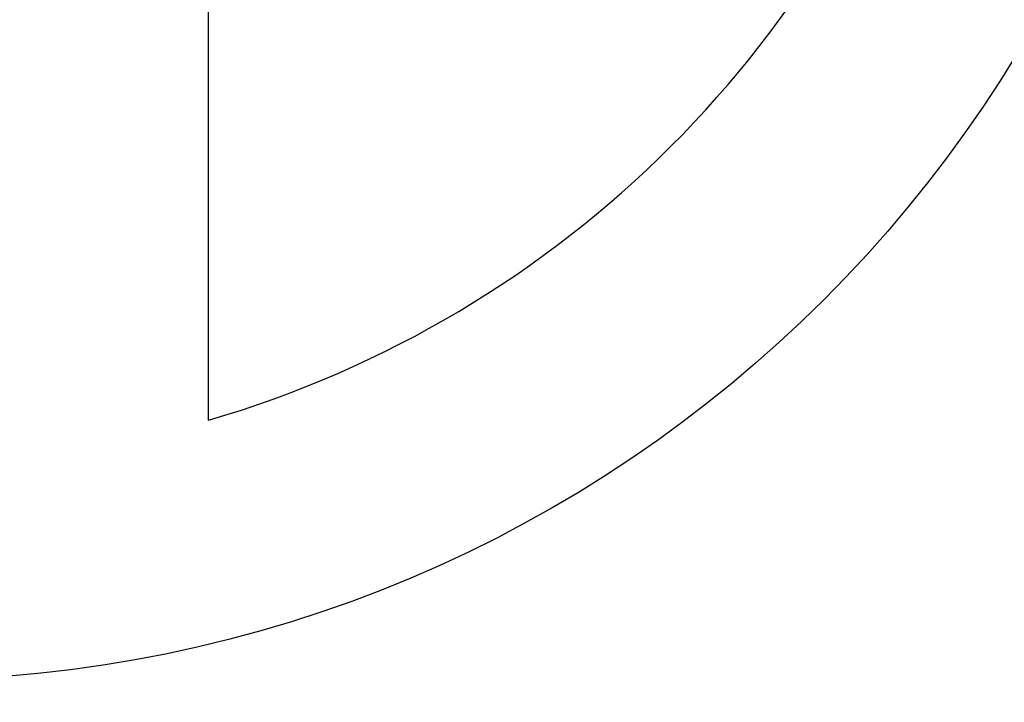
# Model space of a CAD drawing. Header units: millimetres. Extents: x 296 to 543, y 40 to 535.
# Tile 39 of 49: x 407 to 421, y 57 to 66. Entities that reach past the tile are written whole.
import ezdxf

# ---------------------------------------------------------------- set-up
doc = ezdxf.new("R2010")
doc.units = ezdxf.units.MM
doc.header["$LTSCALE"] = 47.498
doc.layers.add('KONSTR_EL', color=7, linetype='CONTINUOUS')

msp = doc.modelspace()

# ---------------------------------------------------------------- linework, layer by layer
at = {"layer": 'KONSTR_EL', "color": 4, "linetype": 'CONTINUOUS'}
msp.add_line((410.001, 60.806), (410.001, 71.006), dxfattribs=at)
for radius in [30, 24, 18]:
    msp.add_circle((405.801, 75.206), radius, dxfattribs=at)
for start, end in [(0, 270), (286.2602, 343.7398)]:
    msp.add_arc((405.801, 75.206), 15, start, end, dxfattribs=at)

doc.saveas('drawing.dxf')
